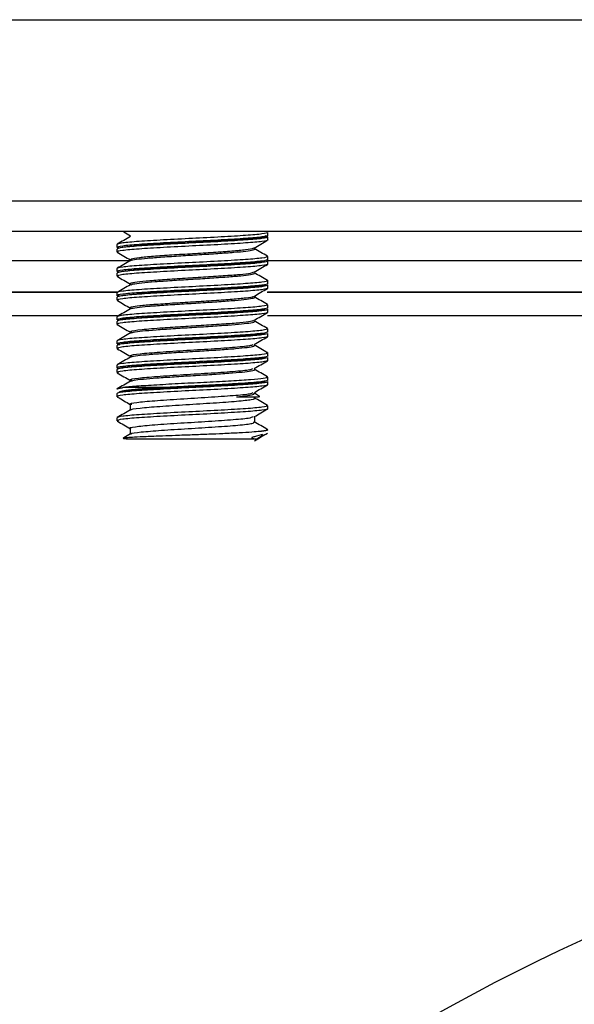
# Model space of a CAD drawing. Header units: millimetres. Extents: x -0.44 to 1.31, y -0.87 to 1.29.
# Tile 7 of 182: x 0.2175 to 0.236, y -0.4894 to -0.4567. Entities that reach past the tile are written whole.
import ezdxf

# ---------------------------------------------------------------- set-up
doc = ezdxf.new("R2010")
doc.units = ezdxf.units.MM

msp = doc.modelspace()

# ---------------------------------------------------------------- linework, layer by layer
at = {"color": 7, "linetype": 'Continuous', "lineweight": 25}
for p, q in [((0.14678, -0.456734), (0.28278, -0.456734)), ((0.28278, -0.462761), (0.14678, -0.462761)), ((0.28278, -0.463761), (0.14678, -0.463761)), ((0.225683, -0.463919), (0.22578, -0.463945)), ((0.22578, -0.463895), (0.22578, -0.463795)), ((0.22578, -0.464045), (0.22578, -0.463945)), ((0.22078, -0.464295), (0.22078, -0.464195)), ((0.22078, -0.464295), (0.220821, -0.464306)), ((0.22078, -0.464445), (0.22078, -0.464345)), ((0.22078, -0.464445), (0.220819, -0.464455)), ((0.225738, -0.464584), (0.22578, -0.464595)), ((0.22578, -0.464695), (0.22578, -0.464595)), ((0.22578, -0.464845), (0.22578, -0.464745)), ((0.22078, -0.465095), (0.22078, -0.464995)), ((0.22078, -0.465095), (0.220821, -0.465106)), ((0.22078, -0.465245), (0.22078, -0.465145)), ((0.22078, -0.465245), (0.220826, -0.465257)), ((0.22574, -0.465384), (0.22578, -0.465395)), ((0.22578, -0.465495), (0.22578, -0.465395)), ((0.22578, -0.465645), (0.22578, -0.465545)), ((0.220811, -0.465787), (0.208757, -0.465787)), ((0.208776, -0.465763), (0.220793, -0.465763)), ((0.22078, -0.465895), (0.22078, -0.465795)), ((0.22078, -0.465895), (0.220821, -0.465906)), ((0.22078, -0.466045), (0.22078, -0.465945)), ((0.269802, -0.465787), (0.225757, -0.465787)), ((0.225776, -0.465763), (0.269802, -0.465763)), ((0.22078, -0.466045), (0.220829, -0.466058)), ((0.225738, -0.466184), (0.22578, -0.466195)), ((0.22578, -0.466295), (0.22578, -0.466195)), ((0.220789, -0.466561), (0.208773, -0.466561)), ((0.22078, -0.466695), (0.22078, -0.466595)), ((0.270193, -0.466561), (0.225773, -0.466561)), ((0.22578, -0.466445), (0.22578, -0.466345)), ((0.22078, -0.466695), (0.220821, -0.466706)), ((0.22078, -0.466845), (0.22078, -0.466745)), ((0.22078, -0.466845), (0.220819, -0.466855)), ((0.225736, -0.466984), (0.22578, -0.466995)), ((0.22578, -0.467095), (0.22578, -0.466995)), ((0.22578, -0.467245), (0.22578, -0.467145)), ((0.22078, -0.467495), (0.22078, -0.467395)), ((0.22078, -0.467495), (0.220821, -0.467506)), ((0.22078, -0.467645), (0.22078, -0.467545)), ((0.22078, -0.467645), (0.220816, -0.467654)), ((0.225734, -0.467783), (0.22578, -0.467795)), ((0.22578, -0.467895), (0.22578, -0.467795)), ((0.22078, -0.468295), (0.22078, -0.468195)), ((0.22578, -0.468045), (0.22578, -0.467945)), ((0.22078, -0.468295), (0.220821, -0.468306)), ((0.22078, -0.468445), (0.22078, -0.468345)), ((0.22078, -0.468445), (0.220823, -0.468456)), ((0.225734, -0.468583), (0.22578, -0.468595)), ((0.22578, -0.468695), (0.22578, -0.468595)), ((0.22578, -0.468845), (0.22578, -0.468745)), ((0.22078, -0.469245), (0.22078, -0.469145)), ((0.222323, -0.468945), (0.22097, -0.468945)), ((0.225511, -0.469234), (0.225336, -0.469133)), ((0.22078, -0.469245), (0.220829, -0.469258)), ((0.221213, -0.469495), (0.221213, -0.469689)), ((0.225516, -0.469243), (0.225508, -0.46924)), ((0.225733, -0.469533), (0.22578, -0.469545)), ((0.22578, -0.469645), (0.22578, -0.469545)), ((0.22078, -0.470045), (0.22078, -0.469945)), ((0.22078, -0.470045), (0.220814, -0.470057)), ((0.225347, -0.470095), (0.225347, -0.469901)), ((0.221213, -0.470295), (0.221213, -0.470489)), ((0.22573, -0.470332), (0.22578, -0.470345))]:
    msp.add_line(p, q, dxfattribs=at)
at = {"color": 250, "linetype": 'Continuous', "lineweight": 25}
for p, q in [((0.22122, -0.464734), (0.208744, -0.464734)), ((0.269893, -0.464734), (0.225744, -0.464734))]:
    msp.add_line(p, q, dxfattribs=at)
at = {"color": 7, "linetype": 'Continuous', "lineweight": 25}
msp.add_arc((0.26378, -0.547561), 0.066272, 90.73489, 179.26511, dxfattribs=at)
for points, knots in [([(0.22578, -0.463795), (0.22578, -0.46381), (0.225716, -0.463828), (0.225462, -0.463862), (0.225273, -0.463879), (0.224822, -0.46391), (0.224543, -0.463928), (0.22393, -0.463962), (0.223598, -0.463979), (0.222961, -0.46401), (0.222629, -0.464028), (0.222017, -0.464062), (0.221737, -0.464079), (0.221286, -0.46411), (0.221097, -0.464128), (0.220843, -0.464162), (0.22078, -0.464179), (0.22078, -0.464195)], [0, 0, 0, 0, 0.125, 0.125, 0.25, 0.25, 0.375, 0.375, 0.5, 0.5, 0.625, 0.625, 0.75, 0.75, 0.875, 0.875, 1, 1, 1, 1]), ([(0.22578, -0.463895), (0.22578, -0.46391), (0.225716, -0.463928), (0.225462, -0.463962), (0.225273, -0.463979), (0.224822, -0.46401), (0.224543, -0.464028), (0.22393, -0.464062), (0.223598, -0.464079), (0.222961, -0.46411), (0.222629, -0.464128), (0.222017, -0.464162), (0.221737, -0.464179), (0.221286, -0.46421), (0.221097, -0.464228), (0.220843, -0.464262), (0.22078, -0.464279), (0.22078, -0.464295)], [0, 0, 0, 0, 0.125, 0.125, 0.25, 0.25, 0.375, 0.375, 0.5, 0.5, 0.625, 0.625, 0.75, 0.75, 0.875, 0.875, 1, 1, 1, 1]), ([(0.22578, -0.463945), (0.22578, -0.46396), (0.225716, -0.463978), (0.225462, -0.464012), (0.225273, -0.464029), (0.224822, -0.46406), (0.224543, -0.464078), (0.22393, -0.464112), (0.223598, -0.464129), (0.222961, -0.46416), (0.222629, -0.464178), (0.222017, -0.464212), (0.221737, -0.464229), (0.221286, -0.46426), (0.221097, -0.464278), (0.220843, -0.464312), (0.22078, -0.464329), (0.22078, -0.464345)], [0, 0, 0, 0, 0.125, 0.125, 0.25, 0.25, 0.375, 0.375, 0.5, 0.5, 0.625, 0.625, 0.75, 0.75, 0.875, 0.875, 1, 1, 1, 1]), ([(0.221224, -0.463932), (0.221151, -0.463974), (0.221006, -0.464058), (0.220861, -0.464142), (0.220789, -0.464184)], [0, 0, 0, 0, 0.499826, 1, 1, 1, 1]), ([(0.220827, -0.464321), (0.220848, -0.464308), (0.22089, -0.46428), (0.221295, -0.464235), (0.221908, -0.464195), (0.222681, -0.464149), (0.223521, -0.464109), (0.224332, -0.464064), (0.225028, -0.464021), (0.225515, -0.463979), (0.225758, -0.46394), (0.225712, -0.463917), (0.225693, -0.463908)], [0, 0, 0, 0, 0.101221, 0.205166, 0.30913, 0.413075, 0.517042, 0.620988, 0.724947, 0.828895, 0.932841, 1, 1, 1, 1]), ([(0.220992, -0.463773), (0.220996, -0.463775), (0.221072, -0.46382), (0.221149, -0.463864), (0.221221, -0.463906)], [0, 0, 0, 0, 0.050365, 1, 1, 1, 1]), ([(0.22578, -0.464045), (0.22578, -0.46406), (0.225716, -0.464078), (0.225462, -0.464112), (0.225273, -0.464129), (0.224822, -0.46416), (0.224543, -0.464178), (0.22393, -0.464212), (0.223598, -0.464229), (0.222961, -0.46426), (0.222629, -0.464278), (0.222017, -0.464312), (0.221737, -0.464329), (0.221286, -0.46436), (0.221097, -0.464378), (0.220843, -0.464412), (0.22078, -0.464429), (0.22078, -0.464445)], [0, 0, 0, 0, 0.125, 0.125, 0.25, 0.25, 0.375, 0.375, 0.5, 0.5, 0.625, 0.625, 0.75, 0.75, 0.875, 0.875, 1, 1, 1, 1]), ([(0.221229, -0.464707), (0.221225, -0.464694), (0.221216, -0.464667), (0.221494, -0.464623), (0.221964, -0.464582), (0.222587, -0.464537), (0.22329, -0.464494), (0.223991, -0.464452), (0.224613, -0.464407), (0.225068, -0.464366), (0.225307, -0.464331), (0.225309, -0.464313), (0.22531, -0.46431)], [0, 0, 0, 0, 0.1015146, 0.2112572, 0.3187265, 0.4281263, 0.5364467, 0.644886, 0.7542217, 0.8617364, 0.9714736, 1, 1, 1, 1]), ([(0.225332, -0.46431), (0.225404, -0.464267), (0.225549, -0.464183), (0.225694, -0.464099), (0.225767, -0.464057)], [0, 0, 0, 0, 0.499854, 1, 1, 1, 1]), ([(0.22578, -0.464595), (0.22578, -0.46461), (0.225716, -0.464628), (0.225462, -0.464662), (0.225273, -0.464679), (0.224822, -0.46471), (0.224543, -0.464728), (0.22393, -0.464762), (0.223598, -0.464779), (0.222961, -0.46481), (0.222629, -0.464828), (0.222017, -0.464862), (0.221737, -0.464879), (0.221286, -0.46491), (0.221097, -0.464928), (0.220843, -0.464962), (0.22078, -0.464979), (0.22078, -0.464995)], [0, 0, 0, 0, 0.125, 0.125, 0.25, 0.25, 0.375, 0.375, 0.5, 0.5, 0.625, 0.625, 0.75, 0.75, 0.875, 0.875, 1, 1, 1, 1]), ([(0.220788, -0.464455), (0.22086, -0.464497), (0.221005, -0.464581), (0.22115, -0.464665), (0.221223, -0.464707)], [0, 0, 0, 0, 0.500189, 1, 1, 1, 1]), ([(0.221237, -0.464732), (0.221236, -0.46473), (0.221233, -0.464715), (0.221411, -0.464685), (0.221767, -0.464647), (0.222281, -0.464609), (0.222882, -0.464568), (0.223522, -0.464531), (0.224139, -0.464491), (0.224675, -0.464452), (0.225088, -0.464414), (0.22531, -0.464373), (0.225387, -0.464348), (0.225335, -0.464334), (0.225332, -0.464333)], [0, 0, 0, 0, 0.015811, 0.114522, 0.212175, 0.309451, 0.408274, 0.50489, 0.60339, 0.701449, 0.798363, 0.897245, 0.994042, 1, 1, 1, 1]), ([(0.225771, -0.464585), (0.225698, -0.464542), (0.225553, -0.464458), (0.225408, -0.464374), (0.225336, -0.464332)], [0, 0, 0, 0, 0.500136, 1, 1, 1, 1]), ([(0.22578, -0.464695), (0.22578, -0.46471), (0.225716, -0.464728), (0.225462, -0.464762), (0.225273, -0.464779), (0.224822, -0.46481), (0.224543, -0.464828), (0.22393, -0.464862), (0.223598, -0.464879), (0.222961, -0.46491), (0.222629, -0.464928), (0.222017, -0.464962), (0.221737, -0.464979), (0.221286, -0.46501), (0.221097, -0.465028), (0.220843, -0.465062), (0.22078, -0.465079), (0.22078, -0.465095)], [0, 0, 0, 0, 0.125, 0.125, 0.25, 0.25, 0.375, 0.375, 0.5, 0.5, 0.625, 0.625, 0.75, 0.75, 0.875, 0.875, 1, 1, 1, 1]), ([(0.22578, -0.464745), (0.22578, -0.46476), (0.225716, -0.464778), (0.225462, -0.464812), (0.225273, -0.464829), (0.224822, -0.46486), (0.224543, -0.464878), (0.22393, -0.464912), (0.223598, -0.464929), (0.222961, -0.46496), (0.222629, -0.464978), (0.222017, -0.465012), (0.221737, -0.465029), (0.221286, -0.46506), (0.221097, -0.465078), (0.220843, -0.465112), (0.22078, -0.465129), (0.22078, -0.465145)], [0, 0, 0, 0, 0.125, 0.125, 0.25, 0.25, 0.375, 0.375, 0.5, 0.5, 0.625, 0.625, 0.75, 0.75, 0.875, 0.875, 1, 1, 1, 1]), ([(0.22578, -0.464845), (0.22578, -0.46486), (0.225716, -0.464878), (0.225462, -0.464912), (0.225273, -0.464929), (0.224822, -0.46496), (0.224543, -0.464978), (0.22393, -0.465012), (0.223598, -0.465029), (0.222961, -0.46506), (0.222629, -0.465078), (0.222017, -0.465112), (0.221737, -0.465129), (0.221286, -0.46516), (0.221097, -0.465178), (0.220843, -0.465212), (0.22078, -0.465229), (0.22078, -0.465245)], [0, 0, 0, 0, 0.125, 0.125, 0.25, 0.25, 0.375, 0.375, 0.5, 0.5, 0.625, 0.625, 0.75, 0.75, 0.875, 0.875, 1, 1, 1, 1]), ([(0.221224, -0.464732), (0.221152, -0.464774), (0.221007, -0.464858), (0.220862, -0.464942), (0.220789, -0.464984)], [0, 0, 0, 0, 0.499843, 1, 1, 1, 1]), ([(0.220855, -0.465131), (0.220844, -0.46512), (0.220818, -0.465095), (0.22111, -0.465053), (0.221637, -0.465012), (0.222359, -0.464968), (0.223182, -0.464924), (0.224016, -0.464883), (0.224771, -0.464838), (0.225342, -0.464797), (0.225669, -0.464759), (0.225686, -0.464738), (0.225692, -0.464731)], [0, 0, 0, 0, 0.085311, 0.192839, 0.300389, 0.407919, 0.515459, 0.622995, 0.730524, 0.838073, 0.945601, 1, 1, 1, 1]), ([(0.225336, -0.465107), (0.225409, -0.465065), (0.225554, -0.464981), (0.225698, -0.464897), (0.225771, -0.464855)], [0, 0, 0, 0, 0.499881, 1, 1, 1, 1]), ([(0.220791, -0.465256), (0.220863, -0.465298), (0.221008, -0.465383), (0.221153, -0.465467), (0.221226, -0.465509)], [0, 0, 0, 0, 0.500168, 1, 1, 1, 1]), ([(0.221254, -0.465509), (0.221236, -0.465502), (0.22118, -0.465481), (0.22134, -0.465445), (0.22171, -0.465401), (0.222272, -0.465359), (0.222942, -0.465314), (0.223656, -0.465273), (0.224324, -0.465228), (0.224869, -0.465187), (0.225235, -0.465145), (0.225294, -0.465118), (0.225321, -0.465106)], [0, 0, 0, 0, 0.050701, 0.158512, 0.266329, 0.373037, 0.481528, 0.58776, 0.696306, 0.802871, 0.910852, 1, 1, 1, 1]), ([(0.221244, -0.465532), (0.22126, -0.465523), (0.221301, -0.465501), (0.221581, -0.465464), (0.222026, -0.465427), (0.222592, -0.465387), (0.223222, -0.465348), (0.223858, -0.46531), (0.224437, -0.465269), (0.224914, -0.465232), (0.225224, -0.465192), (0.225363, -0.465163), (0.225335, -0.465147), (0.22533, -0.465145)], [0, 0, 0, 0, 0.0702243, 0.1719057, 0.2713599, 0.3729761, 0.4736698, 0.5737459, 0.6755512, 0.7750947, 0.8764723, 0.9775618, 1, 1, 1, 1]), ([(0.225772, -0.465385), (0.225699, -0.465343), (0.225554, -0.465259), (0.225409, -0.465175), (0.225337, -0.465133)], [0, 0, 0, 0, 0.500164, 1, 1, 1, 1]), ([(0.22578, -0.465395), (0.22578, -0.46541), (0.225716, -0.465428), (0.225462, -0.465462), (0.225273, -0.465479), (0.224822, -0.46551), (0.224543, -0.465528), (0.22393, -0.465562), (0.223598, -0.465579), (0.222961, -0.46561), (0.222629, -0.465628), (0.222017, -0.465662), (0.221737, -0.465679), (0.221286, -0.46571), (0.221097, -0.465728), (0.220843, -0.465762), (0.22078, -0.465779), (0.22078, -0.465795)], [0, 0, 0, 0, 0.125, 0.125, 0.25, 0.25, 0.375, 0.375, 0.5, 0.5, 0.625, 0.625, 0.75, 0.75, 0.875, 0.875, 1, 1, 1, 1]), ([(0.22578, -0.465495), (0.22578, -0.46551), (0.225716, -0.465528), (0.225462, -0.465562), (0.225273, -0.465579), (0.224822, -0.46561), (0.224543, -0.465628), (0.22393, -0.465662), (0.223598, -0.465679), (0.222961, -0.46571), (0.222629, -0.465728), (0.222017, -0.465762), (0.221737, -0.465779), (0.221286, -0.46581), (0.221097, -0.465828), (0.220843, -0.465862), (0.22078, -0.465879), (0.22078, -0.465895)], [0, 0, 0, 0, 0.125, 0.125, 0.25, 0.25, 0.375, 0.375, 0.5, 0.5, 0.625, 0.625, 0.75, 0.75, 0.875, 0.875, 1, 1, 1, 1]), ([(0.22578, -0.465545), (0.22578, -0.46556), (0.225716, -0.465578), (0.225462, -0.465612), (0.225273, -0.465629), (0.224822, -0.46566), (0.224543, -0.465678), (0.22393, -0.465712), (0.223598, -0.465729), (0.222961, -0.46576), (0.222629, -0.465778), (0.222017, -0.465812), (0.221737, -0.465829), (0.221286, -0.46586), (0.221097, -0.465878), (0.220843, -0.465912), (0.22078, -0.465929), (0.22078, -0.465945)], [0, 0, 0, 0, 0.125, 0.125, 0.25, 0.25, 0.375, 0.375, 0.5, 0.5, 0.625, 0.625, 0.75, 0.75, 0.875, 0.875, 1, 1, 1, 1]), ([(0.221225, -0.465531), (0.221153, -0.465573), (0.221008, -0.465657), (0.220863, -0.465741), (0.22079, -0.465783)], [0, 0, 0, 0, 0.49985, 1, 1, 1, 1]), ([(0.220865, -0.465931), (0.220847, -0.465925), (0.220784, -0.465906), (0.220968, -0.465871), (0.221396, -0.465827), (0.222054, -0.465786), (0.222845, -0.465741), (0.223687, -0.4657), (0.224484, -0.465655), (0.225139, -0.465614), (0.225604, -0.46557), (0.22569, -0.465541), (0.225732, -0.465527)], [0, 0, 0, 0, 0.041013, 0.147561, 0.254114, 0.360671, 0.467218, 0.573785, 0.680331, 0.786898, 0.893445, 1, 1, 1, 1]), ([(0.22578, -0.465645), (0.22578, -0.46566), (0.225716, -0.465678), (0.225462, -0.465712), (0.225273, -0.465729), (0.224822, -0.46576), (0.224543, -0.465778), (0.22393, -0.465812), (0.223598, -0.465829), (0.222961, -0.46586), (0.222629, -0.465878), (0.222017, -0.465912), (0.221737, -0.465929), (0.221286, -0.46596), (0.221097, -0.465978), (0.220843, -0.466012), (0.22078, -0.466029), (0.22078, -0.466045)], [0, 0, 0, 0, 0.125, 0.125, 0.25, 0.25, 0.375, 0.375, 0.5, 0.5, 0.625, 0.625, 0.75, 0.75, 0.875, 0.875, 1, 1, 1, 1]), ([(0.221227, -0.466309), (0.221226, -0.466309), (0.221162, -0.466294), (0.221245, -0.466267), (0.221496, -0.466221), (0.221981, -0.466181), (0.222604, -0.466136), (0.223309, -0.466093), (0.224008, -0.46605), (0.224627, -0.466006), (0.225078, -0.465965), (0.225315, -0.465929), (0.225313, -0.465911), (0.225313, -0.465906)], [0, 0, 0, 0, 0.000996, 0.107075, 0.215402, 0.32145, 0.42949, 0.536313, 0.643453, 0.751318, 0.85749, 0.965802, 1, 1, 1, 1]), ([(0.22124, -0.466332), (0.22124, -0.466329), (0.22124, -0.466313), (0.221428, -0.466283), (0.221796, -0.466245), (0.222317, -0.466206), (0.222921, -0.466166), (0.223563, -0.466129), (0.224176, -0.466088), (0.224705, -0.466049), (0.225108, -0.466012), (0.225318, -0.465971), (0.225388, -0.465946), (0.225336, -0.465933), (0.225335, -0.465933)], [0, 0, 0, 0, 0.022355, 0.120926, 0.218154, 0.315436, 0.413992, 0.510361, 0.608761, 0.706429, 0.803291, 0.901945, 0.998435, 1, 1, 1, 1]), ([(0.225771, -0.466185), (0.225698, -0.466143), (0.225553, -0.466059), (0.225408, -0.465974), (0.225336, -0.465932)], [0, 0, 0, 0, 0.500176, 1, 1, 1, 1]), ([(0.225338, -0.465906), (0.22541, -0.465864), (0.225555, -0.46578), (0.2257, -0.465696), (0.225773, -0.465654)], [0, 0, 0, 0, 0.499832, 1, 1, 1, 1]), ([(0.22578, -0.466195), (0.22578, -0.46621), (0.225716, -0.466228), (0.225462, -0.466262), (0.225273, -0.466279), (0.224822, -0.46631), (0.224543, -0.466328), (0.22393, -0.466362), (0.223598, -0.466379), (0.222961, -0.46641), (0.222629, -0.466428), (0.222017, -0.466462), (0.221737, -0.466479), (0.221286, -0.46651), (0.221097, -0.466528), (0.220843, -0.466562), (0.22078, -0.466579), (0.22078, -0.466595)], [0, 0, 0, 0, 0.125, 0.125, 0.25, 0.25, 0.375, 0.375, 0.5, 0.5, 0.625, 0.625, 0.75, 0.75, 0.875, 0.875, 1, 1, 1, 1]), ([(0.220792, -0.466057), (0.220865, -0.466099), (0.22101, -0.466183), (0.221154, -0.466267), (0.221227, -0.466309)], [0, 0, 0, 0, 0.500137, 1, 1, 1, 1]), ([(0.22578, -0.466295), (0.22578, -0.46631), (0.225716, -0.466328), (0.225462, -0.466362), (0.225273, -0.466379), (0.224822, -0.46641), (0.224543, -0.466428), (0.22393, -0.466462), (0.223598, -0.466479), (0.222961, -0.46651), (0.222629, -0.466528), (0.222017, -0.466562), (0.221737, -0.466579), (0.221286, -0.46661), (0.221097, -0.466628), (0.220843, -0.466662), (0.22078, -0.466679), (0.22078, -0.466695)], [0, 0, 0, 0, 0.125, 0.125, 0.25, 0.25, 0.375, 0.375, 0.5, 0.5, 0.625, 0.625, 0.75, 0.75, 0.875, 0.875, 1, 1, 1, 1]), ([(0.22578, -0.466345), (0.22578, -0.46636), (0.225716, -0.466378), (0.225462, -0.466412), (0.225273, -0.466429), (0.224822, -0.46646), (0.224543, -0.466478), (0.22393, -0.466512), (0.223598, -0.466529), (0.222961, -0.46656), (0.222629, -0.466578), (0.222017, -0.466612), (0.221737, -0.466629), (0.221286, -0.46666), (0.221097, -0.466678), (0.220843, -0.466712), (0.22078, -0.466729), (0.22078, -0.466745)], [0, 0, 0, 0, 0.125, 0.125, 0.25, 0.25, 0.375, 0.375, 0.5, 0.5, 0.625, 0.625, 0.75, 0.75, 0.875, 0.875, 1, 1, 1, 1]), ([(0.22578, -0.466445), (0.22578, -0.46646), (0.225716, -0.466478), (0.225462, -0.466512), (0.225273, -0.466529), (0.224822, -0.46656), (0.224543, -0.466578), (0.22393, -0.466612), (0.223598, -0.466629), (0.222961, -0.46666), (0.222629, -0.466678), (0.222017, -0.466712), (0.221737, -0.466729), (0.221286, -0.46676), (0.221097, -0.466778), (0.220843, -0.466812), (0.22078, -0.466829), (0.22078, -0.466845)], [0, 0, 0, 0, 0.125, 0.125, 0.25, 0.25, 0.375, 0.375, 0.5, 0.5, 0.625, 0.625, 0.75, 0.75, 0.875, 0.875, 1, 1, 1, 1]), ([(0.221224, -0.466332), (0.221152, -0.466374), (0.221007, -0.466458), (0.220862, -0.466542), (0.220789, -0.466584)], [0, 0, 0, 0, 0.499873, 1, 1, 1, 1]), ([(0.220833, -0.466731), (0.220836, -0.466717), (0.22084, -0.466689), (0.221196, -0.466644), (0.221769, -0.466604), (0.222517, -0.466558), (0.223351, -0.466517), (0.224175, -0.466474), (0.224903, -0.466429), (0.225428, -0.466388), (0.225703, -0.466353), (0.225698, -0.466335), (0.225697, -0.466331)], [0, 0, 0, 0, 0.106718, 0.214255, 0.321814, 0.42935, 0.536905, 0.644443, 0.751984, 0.859534, 0.967071, 1, 1, 1, 1]), ([(0.225336, -0.466708), (0.225408, -0.466666), (0.225553, -0.466581), (0.225698, -0.466497), (0.225771, -0.466455)], [0, 0, 0, 0, 0.499812, 1, 1, 1, 1]), ([(0.220787, -0.466855), (0.22086, -0.466897), (0.221005, -0.466981), (0.22115, -0.467065), (0.221222, -0.467107)], [0, 0, 0, 0, 0.50013, 1, 1, 1, 1]), ([(0.221272, -0.467107), (0.221249, -0.467096), (0.221188, -0.467066), (0.221559, -0.467014), (0.222212, -0.466963), (0.222961, -0.466913), (0.223674, -0.466872), (0.22434, -0.466827), (0.224881, -0.466785), (0.225238, -0.466744), (0.225294, -0.466718), (0.225318, -0.466707)], [0, 0, 0, 0, 0.084675, 0.2297, 0.372502, 0.481752, 0.588767, 0.698124, 0.805407, 0.914245, 1, 1, 1, 1]), ([(0.221236, -0.467134), (0.221258, -0.467123), (0.221306, -0.4671), (0.221604, -0.467062), (0.222058, -0.467025), (0.22263, -0.466984), (0.223262, -0.466946), (0.223896, -0.466908), (0.22447, -0.466867), (0.22494, -0.46683), (0.225237, -0.46679), (0.225368, -0.466761), (0.225338, -0.466747), (0.225334, -0.466744)], [0, 0, 0, 0, 0.080802, 0.181903, 0.280879, 0.382087, 0.482079, 0.581874, 0.683139, 0.782142, 0.883152, 0.983576, 1, 1, 1, 1]), ([(0.22577, -0.466984), (0.225698, -0.466942), (0.225553, -0.466858), (0.225408, -0.466774), (0.225335, -0.466732)], [0, 0, 0, 0, 0.500163, 1, 1, 1, 1]), ([(0.22578, -0.466995), (0.22578, -0.46701), (0.225716, -0.467028), (0.225462, -0.467062), (0.225273, -0.467079), (0.224822, -0.46711), (0.224543, -0.467128), (0.22393, -0.467162), (0.223598, -0.467179), (0.222961, -0.46721), (0.222629, -0.467228), (0.222017, -0.467262), (0.221737, -0.467279), (0.221286, -0.46731), (0.221097, -0.467328), (0.220843, -0.467362), (0.22078, -0.467379), (0.22078, -0.467395)], [0, 0, 0, 0, 0.125, 0.125, 0.25, 0.25, 0.375, 0.375, 0.5, 0.5, 0.625, 0.625, 0.75, 0.75, 0.875, 0.875, 1, 1, 1, 1]), ([(0.22578, -0.467095), (0.22578, -0.46711), (0.225716, -0.467128), (0.225462, -0.467162), (0.225273, -0.467179), (0.224822, -0.46721), (0.224543, -0.467228), (0.22393, -0.467262), (0.223598, -0.467279), (0.222961, -0.46731), (0.222629, -0.467328), (0.222017, -0.467362), (0.221737, -0.467379), (0.221286, -0.46741), (0.221097, -0.467428), (0.220843, -0.467462), (0.22078, -0.467479), (0.22078, -0.467495)], [0, 0, 0, 0, 0.125, 0.125, 0.25, 0.25, 0.375, 0.375, 0.5, 0.5, 0.625, 0.625, 0.75, 0.75, 0.875, 0.875, 1, 1, 1, 1]), ([(0.22578, -0.467145), (0.22578, -0.46716), (0.225716, -0.467178), (0.225462, -0.467212), (0.225273, -0.467229), (0.224822, -0.46726), (0.224543, -0.467278), (0.22393, -0.467312), (0.223598, -0.467329), (0.222961, -0.46736), (0.222629, -0.467378), (0.222017, -0.467412), (0.221737, -0.467429), (0.221286, -0.46746), (0.221097, -0.467478), (0.220843, -0.467512), (0.22078, -0.467529), (0.22078, -0.467545)], [0, 0, 0, 0, 0.125, 0.125, 0.25, 0.25, 0.375, 0.375, 0.5, 0.5, 0.625, 0.625, 0.75, 0.75, 0.875, 0.875, 1, 1, 1, 1]), ([(0.22578, -0.467245), (0.22578, -0.46726), (0.225716, -0.467278), (0.225462, -0.467312), (0.225273, -0.467329), (0.224822, -0.46736), (0.224543, -0.467378), (0.22393, -0.467412), (0.223598, -0.467429), (0.222961, -0.46746), (0.222629, -0.467478), (0.222017, -0.467512), (0.221737, -0.467529), (0.221286, -0.46756), (0.221097, -0.467578), (0.220843, -0.467612), (0.22078, -0.467629), (0.22078, -0.467645)], [0, 0, 0, 0, 0.125, 0.125, 0.25, 0.25, 0.375, 0.375, 0.5, 0.5, 0.625, 0.625, 0.75, 0.75, 0.875, 0.875, 1, 1, 1, 1]), ([(0.221223, -0.467133), (0.22115, -0.467175), (0.221005, -0.467259), (0.22086, -0.467343), (0.220788, -0.467385)], [0, 0, 0, 0, 0.499843, 1, 1, 1, 1]), ([(0.220866, -0.467531), (0.220848, -0.467523), (0.2208, -0.4675), (0.221033, -0.467462), (0.221512, -0.46742), (0.222203, -0.467377), (0.223012, -0.467332), (0.223852, -0.467292), (0.224629, -0.467246), (0.225245, -0.467206), (0.225633, -0.467165), (0.225679, -0.467141), (0.225698, -0.467131)], [0, 0, 0, 0, 0.0633, 0.170865, 0.278446, 0.386011, 0.493575, 0.601156, 0.70872, 0.816307, 0.923872, 1, 1, 1, 1]), ([(0.225333, -0.467509), (0.225405, -0.467467), (0.22555, -0.467383), (0.225695, -0.467299), (0.225768, -0.467257)], [0, 0, 0, 0, 0.499836, 1, 1, 1, 1]), ([(0.221272, -0.467906), (0.221249, -0.467898), (0.221173, -0.46787), (0.221499, -0.46782), (0.222172, -0.467765), (0.223086, -0.467705), (0.224041, -0.467649), (0.22482, -0.467592), (0.225271, -0.467544), (0.22528, -0.467517), (0.225283, -0.467509)], [0, 0, 0, 0, 0.067266, 0.213623, 0.357683, 0.503899, 0.64845, 0.793547, 0.93929, 1, 1, 1, 1]), ([(0.221243, -0.467933), (0.221244, -0.467929), (0.221246, -0.467912), (0.221446, -0.46788), (0.221825, -0.467842), (0.222352, -0.467804), (0.222961, -0.467763), (0.223603, -0.467726), (0.224212, -0.467686), (0.224736, -0.467647), (0.225122, -0.467609), (0.225349, -0.467568), (0.225339, -0.467544), (0.225334, -0.467531)], [0, 0, 0, 0, 0.029857, 0.127906, 0.224363, 0.32129, 0.419197, 0.514993, 0.61291, 0.709813, 0.806292, 0.904336, 1, 1, 1, 1]), ([(0.225769, -0.467784), (0.225696, -0.467741), (0.225551, -0.467657), (0.225406, -0.467573), (0.225334, -0.467531)], [0, 0, 0, 0, 0.500155, 1, 1, 1, 1]), ([(0.22578, -0.467795), (0.22578, -0.46781), (0.225716, -0.467828), (0.225462, -0.467862), (0.225273, -0.467879), (0.224822, -0.46791), (0.224543, -0.467928), (0.22393, -0.467962), (0.223598, -0.467979), (0.222961, -0.46801), (0.222629, -0.468028), (0.222017, -0.468062), (0.221737, -0.468079), (0.221286, -0.46811), (0.221097, -0.468128), (0.220843, -0.468162), (0.22078, -0.468179), (0.22078, -0.468195)], [0, 0, 0, 0, 0.125, 0.125, 0.25, 0.25, 0.375, 0.375, 0.5, 0.5, 0.625, 0.625, 0.75, 0.75, 0.875, 0.875, 1, 1, 1, 1]), ([(0.22578, -0.467895), (0.22578, -0.46791), (0.225716, -0.467928), (0.225462, -0.467962), (0.225273, -0.467979), (0.224822, -0.46801), (0.224543, -0.468028), (0.22393, -0.468062), (0.223598, -0.468079), (0.222961, -0.46811), (0.222629, -0.468128), (0.222017, -0.468162), (0.221737, -0.468179), (0.221286, -0.46821), (0.221097, -0.468228), (0.220843, -0.468262), (0.22078, -0.468279), (0.22078, -0.468295)], [0, 0, 0, 0, 0.125, 0.125, 0.25, 0.25, 0.375, 0.375, 0.5, 0.5, 0.625, 0.625, 0.75, 0.75, 0.875, 0.875, 1, 1, 1, 1]), ([(0.220786, -0.467654), (0.220859, -0.467696), (0.221004, -0.46778), (0.221149, -0.467864), (0.221222, -0.467906)], [0, 0, 0, 0, 0.500177, 1, 1, 1, 1]), ([(0.22578, -0.467945), (0.22578, -0.46796), (0.225716, -0.467978), (0.225462, -0.468012), (0.225273, -0.468029), (0.224822, -0.46806), (0.224543, -0.468078), (0.22393, -0.468112), (0.223598, -0.468129), (0.222961, -0.46816), (0.222629, -0.468178), (0.222017, -0.468212), (0.221737, -0.468229), (0.221286, -0.46826), (0.221097, -0.468278), (0.220843, -0.468312), (0.22078, -0.468329), (0.22078, -0.468345)], [0, 0, 0, 0, 0.125, 0.125, 0.25, 0.25, 0.375, 0.375, 0.5, 0.5, 0.625, 0.625, 0.75, 0.75, 0.875, 0.875, 1, 1, 1, 1]), ([(0.22578, -0.468045), (0.22578, -0.46806), (0.225716, -0.468078), (0.225462, -0.468112), (0.225273, -0.468129), (0.224822, -0.46816), (0.224543, -0.468178), (0.22393, -0.468212), (0.223598, -0.468229), (0.222961, -0.46826), (0.222629, -0.468278), (0.222017, -0.468312), (0.221737, -0.468329), (0.221286, -0.46836), (0.221097, -0.468378), (0.220843, -0.468412), (0.22078, -0.468429), (0.22078, -0.468445)], [0, 0, 0, 0, 0.125, 0.125, 0.25, 0.25, 0.375, 0.375, 0.5, 0.5, 0.625, 0.625, 0.75, 0.75, 0.875, 0.875, 1, 1, 1, 1]), ([(0.221223, -0.467932), (0.221151, -0.467975), (0.221006, -0.468059), (0.220861, -0.468143), (0.220788, -0.468185)], [0, 0, 0, 0, 0.499825, 1, 1, 1, 1]), ([(0.220824, -0.468323), (0.22082, -0.468315), (0.220831, -0.468307), (0.220882, -0.468291), (0.220922, -0.468283), (0.221087, -0.468258), (0.221256, -0.468241), (0.221564, -0.468218), (0.221676, -0.468211), (0.221924, -0.468195), (0.222058, -0.468186), (0.222482, -0.468161), (0.222794, -0.468144), (0.223253, -0.468121), (0.223404, -0.468114), (0.223712, -0.468098), (0.223865, -0.46809), (0.224316, -0.468065), (0.224599, -0.468048), (0.224957, -0.468024), (0.225064, -0.468017), (0.225262, -0.468001), (0.225351, -0.467993), (0.22558, -0.467968), (0.225679, -0.467951), (0.225717, -0.467935)], [0, 0, 0, 0, 0.0625, 0.0625, 0.125, 0.125, 0.25, 0.25, 0.3125, 0.3125, 0.375, 0.375, 0.5, 0.5, 0.5625, 0.5625, 0.625, 0.625, 0.75, 0.75, 0.8125, 0.8125, 0.875, 0.875, 1, 1, 1, 1]), ([(0.225333, -0.468309), (0.225406, -0.468267), (0.22555, -0.468183), (0.225695, -0.468099), (0.225768, -0.468057)], [0, 0, 0, 0, 0.499872, 1, 1, 1, 1]), ([(0.220789, -0.468456), (0.220862, -0.468498), (0.221007, -0.468582), (0.221152, -0.468666), (0.221224, -0.468708)], [0, 0, 0, 0, 0.500185, 1, 1, 1, 1]), ([(0.221272, -0.468708), (0.221247, -0.468701), (0.221158, -0.468675), (0.221443, -0.468627), (0.222077, -0.468572), (0.222975, -0.468512), (0.223936, -0.468456), (0.224744, -0.468397), (0.225242, -0.468349), (0.225272, -0.468319), (0.225283, -0.468309)], [0, 0, 0, 0, 0.05425, 0.199625, 0.343007, 0.488694, 0.632229, 0.777194, 0.921644, 1, 1, 1, 1]), ([(0.221235, -0.468733), (0.22126, -0.468722), (0.221317, -0.468698), (0.221629, -0.468659), (0.222092, -0.468623), (0.222668, -0.468582), (0.223302, -0.468544), (0.223934, -0.468505), (0.224503, -0.468464), (0.224965, -0.468428), (0.225249, -0.468387), (0.225372, -0.46836), (0.225341, -0.468346), (0.225338, -0.468345)], [0, 0, 0, 0, 0.085354, 0.186561, 0.285777, 0.38726, 0.487237, 0.587466, 0.688876, 0.788057, 0.889382, 0.989822, 1, 1, 1, 1]), ([(0.225769, -0.468584), (0.225697, -0.468542), (0.225552, -0.468458), (0.225407, -0.468374), (0.225335, -0.468332)], [0, 0, 0, 0, 0.500135, 1, 1, 1, 1]), ([(0.22578, -0.468745), (0.22578, -0.46876), (0.225716, -0.468778), (0.225462, -0.468812), (0.225273, -0.468829), (0.224822, -0.46886), (0.224543, -0.468878), (0.22393, -0.468912), (0.223598, -0.468929), (0.222961, -0.46896), (0.222629, -0.468978), (0.222017, -0.469012), (0.221737, -0.469029), (0.221286, -0.46906), (0.221097, -0.469078), (0.220843, -0.469112), (0.22078, -0.469129), (0.22078, -0.469145)], [0, 0, 0, 0, 0.125, 0.125, 0.25, 0.25, 0.375, 0.375, 0.5, 0.5, 0.625, 0.625, 0.75, 0.75, 0.875, 0.875, 1, 1, 1, 1]), ([(0.22578, -0.468845), (0.22578, -0.46886), (0.225716, -0.468878), (0.225462, -0.468912), (0.225273, -0.468929), (0.224822, -0.46896), (0.224543, -0.468978), (0.22393, -0.469012), (0.223598, -0.469029), (0.222961, -0.46906), (0.222629, -0.469078), (0.222017, -0.469112), (0.221737, -0.469129), (0.221286, -0.46916), (0.221097, -0.469178), (0.220843, -0.469212), (0.22078, -0.469229), (0.22078, -0.469245)], [0, 0, 0, 0, 0.125, 0.125, 0.25, 0.25, 0.375, 0.375, 0.5, 0.5, 0.625, 0.625, 0.75, 0.75, 0.875, 0.875, 1, 1, 1, 1]), ([(0.221224, -0.468732), (0.221152, -0.468774), (0.221007, -0.468858), (0.220861, -0.468942), (0.220789, -0.468984)], [0, 0, 0, 0, 0.499831, 1, 1, 1, 1]), ([(0.220854, -0.4691), (0.220857, -0.469099), (0.220905, -0.469084), (0.221104, -0.469053), (0.221637, -0.469012), (0.222357, -0.468968), (0.22318, -0.468924), (0.224014, -0.468883), (0.224769, -0.468838), (0.225341, -0.468797), (0.225669, -0.468759), (0.225686, -0.468738), (0.225692, -0.468731)], [0, 0, 0, 0, 0.007231, 0.123909, 0.240611, 0.357291, 0.473981, 0.590667, 0.707346, 0.824046, 0.940724, 1, 1, 1, 1]), ([(0.22578, -0.468595), (0.22578, -0.468608), (0.225731, -0.468623), (0.225536, -0.468654), (0.22539, -0.468669), (0.225119, -0.46869), (0.225022, -0.468697), (0.224808, -0.468711), (0.224692, -0.468718), (0.224321, -0.46874), (0.224044, -0.468756), (0.223481, -0.468785), (0.2232, -0.468798), (0.222635, -0.468827), (0.222353, -0.468843), (0.221971, -0.468865), (0.22185, -0.468873), (0.221626, -0.468887), (0.221524, -0.468894), (0.22124, -0.468915), (0.221081, -0.46893), (0.22097, -0.468945)], [0, 0, 0, 0, 0.125, 0.125, 0.25, 0.25, 0.3125, 0.3125, 0.375, 0.375, 0.5, 0.5, 0.625, 0.625, 0.75, 0.75, 0.8125, 0.8125, 0.875, 0.875, 1, 1, 1, 1]), ([(0.22578, -0.468695), (0.22578, -0.468705), (0.225755, -0.468715), (0.225656, -0.468736), (0.225581, -0.468747), (0.225385, -0.468769), (0.225265, -0.468779), (0.224995, -0.468799), (0.224843, -0.468809), (0.224502, -0.46883), (0.224315, -0.468841), (0.223925, -0.468862), (0.223722, -0.468873), (0.223319, -0.468893), (0.223119, -0.468903), (0.222716, -0.468923), (0.222514, -0.468934), (0.222323, -0.468945)], [0, 0, 0, 0, 0.125, 0.125, 0.25, 0.25, 0.375, 0.375, 0.5, 0.5, 0.625, 0.625, 0.75, 0.75, 0.875, 0.875, 1, 1, 1, 1]), ([(0.225338, -0.469106), (0.22541, -0.469064), (0.225555, -0.46898), (0.2257, -0.468896), (0.225773, -0.468854)], [0, 0, 0, 0, 0.49986, 1, 1, 1, 1]), ([(0.220783, -0.468993), (0.220784, -0.46899), (0.220785, -0.468986), (0.220798, -0.468979), (0.220819, -0.468972), (0.220847, -0.468965), (0.220882, -0.468958), (0.220922, -0.468952), (0.220954, -0.468947), (0.22097, -0.468945)], [0, 0, 0, 0, 0.154699, 0.306043, 0.453635, 0.597119, 0.736181, 0.870551, 1, 1, 1, 1]), ([(0.222323, -0.468945), (0.222273, -0.468948), (0.222175, -0.468953), (0.222036, -0.468962), (0.221905, -0.46897), (0.221782, -0.468978), (0.221669, -0.468986), (0.221565, -0.468994), (0.22147, -0.469001), (0.221382, -0.469009), (0.221301, -0.469016), (0.221227, -0.469024), (0.221161, -0.469032), (0.221101, -0.46904), (0.221049, -0.469047), (0.221003, -0.469055), (0.220964, -0.469063), (0.220931, -0.46907), (0.220904, -0.469078), (0.220882, -0.469085), (0.220865, -0.469093), (0.220858, -0.469098), (0.220854, -0.4691)], [0, 0, 0, 0, 0.063991, 0.126456, 0.187277, 0.246357, 0.303617, 0.358994, 0.412579, 0.465169, 0.516809, 0.5674, 0.616848, 0.665072, 0.711998, 0.757564, 0.801715, 0.844408, 0.885606, 0.925282, 0.963418, 1, 1, 1, 1]), ([(0.221267, -0.469509), (0.221245, -0.469504), (0.221145, -0.469479), (0.221393, -0.469434), (0.221985, -0.469379), (0.222865, -0.469318), (0.223828, -0.469263), (0.224665, -0.469204), (0.225219, -0.469152), (0.225274, -0.46912), (0.225297, -0.469106)], [0, 0, 0, 0, 0.040613, 0.18396, 0.325961, 0.470061, 0.61188, 0.755711, 0.89811, 1, 1, 1, 1]), ([(0.224741, -0.469245), (0.224876, -0.469232), (0.225146, -0.469207), (0.22535, -0.469167), (0.225335, -0.469144), (0.225328, -0.469133)], [0, 0, 0, 0, 0.344755, 0.69415, 1, 1, 1, 1]), ([(0.22578, -0.469545), (0.22578, -0.46956), (0.225716, -0.469578), (0.225462, -0.469612), (0.225273, -0.469629), (0.224822, -0.46966), (0.224543, -0.469678), (0.22393, -0.469712), (0.223598, -0.469729), (0.222961, -0.46976), (0.222629, -0.469778), (0.222017, -0.469812), (0.221737, -0.469829), (0.221286, -0.46986), (0.221097, -0.469878), (0.220843, -0.469912), (0.22078, -0.469929), (0.22078, -0.469945)], [0, 0, 0, 0, 0.125, 0.125, 0.25, 0.25, 0.375, 0.375, 0.5, 0.5, 0.625, 0.625, 0.75, 0.75, 0.875, 0.875, 1, 1, 1, 1]), ([(0.220792, -0.469257), (0.220865, -0.469299), (0.221005, -0.46938), (0.221145, -0.469462), (0.221213, -0.469501)], [0, 0, 0, 0, 0.517183, 1, 1, 1, 1]), ([(0.221253, -0.469695), (0.221241, -0.46969), (0.221187, -0.469666), (0.221504, -0.469621), (0.222157, -0.469566), (0.223059, -0.469507), (0.223995, -0.469452), (0.224801, -0.469395), (0.225277, -0.469337), (0.22541, -0.4693), (0.225334, -0.469281), (0.225334, -0.469281)], [0, 0, 0, 0, 0.037726, 0.176304, 0.312657, 0.451149, 0.587872, 0.725491, 0.86318, 0.999866, 1, 1, 1, 1]), ([(0.224741, -0.469245), (0.224775, -0.469245), (0.224847, -0.469245), (0.224954, -0.469245), (0.225065, -0.469245), (0.225201, -0.469245), (0.225321, -0.469245), (0.225401, -0.469245), (0.225432, -0.469245), (0.225442, -0.469245)], [0, 0, 0, 0, 0.103683, 0.221153, 0.352802, 0.498877, 0.75787, 0.925777, 1, 1, 1, 1]), ([(0.225769, -0.469533), (0.225696, -0.469491), (0.225551, -0.469407), (0.225407, -0.469323), (0.225334, -0.469281)], [0, 0, 0, 0, 0.500118, 1, 1, 1, 1]), ([(0.225442, -0.469245), (0.225453, -0.469245), (0.225477, -0.469245), (0.225502, -0.469244), (0.225511, -0.469243), (0.225516, -0.469243)], [0, 0, 0, 0, 0.32012, 0.653767, 1, 1, 1, 1]), ([(0.22578, -0.469645), (0.22578, -0.46966), (0.225716, -0.469678), (0.225462, -0.469712), (0.225273, -0.469729), (0.224822, -0.46976), (0.224543, -0.469778), (0.22393, -0.469812), (0.223598, -0.469829), (0.222961, -0.46986), (0.222629, -0.469878), (0.222017, -0.469912), (0.221737, -0.469929), (0.221286, -0.46996), (0.221097, -0.469978), (0.220843, -0.470012), (0.22078, -0.470029), (0.22078, -0.470045)], [0, 0, 0, 0, 0.125, 0.125, 0.25, 0.25, 0.375, 0.375, 0.5, 0.5, 0.625, 0.625, 0.75, 0.75, 0.875, 0.875, 1, 1, 1, 1]), ([(0.221223, -0.469683), (0.22115, -0.469725), (0.221005, -0.469809), (0.22086, -0.469893), (0.220787, -0.469935)], [0, 0, 0, 0, 0.49981, 1, 1, 1, 1]), ([(0.225337, -0.469907), (0.22541, -0.469865), (0.225555, -0.46978), (0.2257, -0.469696), (0.225772, -0.469654)], [0, 0, 0, 0, 0.499817, 1, 1, 1, 1]), ([(0.220791, -0.470056), (0.220863, -0.470098), (0.221008, -0.470182), (0.221153, -0.470266), (0.221225, -0.470308)], [0, 0, 0, 0, 0.500119, 1, 1, 1, 1]), ([(0.221249, -0.470307), (0.221236, -0.470305), (0.221136, -0.470282), (0.22135, -0.470241), (0.221896, -0.470185), (0.222757, -0.470125), (0.223719, -0.47007), (0.22458, -0.47001), (0.225186, -0.469957), (0.225271, -0.469922), (0.225309, -0.469906)], [0, 0, 0, 0, 0.021204, 0.164471, 0.30728, 0.451674, 0.593969, 0.738541, 0.881087, 1, 1, 1, 1]), ([(0.221259, -0.470495), (0.221247, -0.470488), (0.2212, -0.470463), (0.221541, -0.470416), (0.22222, -0.470362), (0.22313, -0.470303), (0.224065, -0.470247), (0.22484, -0.470191), (0.225332, -0.470134), (0.225325, -0.470098), (0.225322, -0.47008)], [0, 0, 0, 0, 0.048429, 0.186506, 0.32236, 0.460104, 0.596515, 0.733224, 0.870701, 1, 1, 1, 1]), ([(0.225767, -0.470332), (0.225694, -0.47029), (0.225549, -0.470206), (0.225405, -0.470122), (0.225332, -0.47008)], [0, 0, 0, 0, 0.500136, 1, 1, 1, 1]), ([(0.22578, -0.470345), (0.225779, -0.470348), (0.225777, -0.470353), (0.225761, -0.47036), (0.22574, -0.470367), (0.225714, -0.470373), (0.225685, -0.470378), (0.225655, -0.470383), (0.225626, -0.470387), (0.225599, -0.470391), (0.225575, -0.470394), (0.225555, -0.470396), (0.225541, -0.470398), (0.225456, -0.470407), (0.225253, -0.470424), (0.224837, -0.470448), (0.224342, -0.470472), (0.223807, -0.470495), (0.223272, -0.470515), (0.222747, -0.470534), (0.222223, -0.470554), (0.221746, -0.470573), (0.221356, -0.47059), (0.22109, -0.470607), (0.220967, -0.470621), (0.220978, -0.470631), (0.221055, -0.470637), (0.221157, -0.470642), (0.221281, -0.470644), (0.221381, -0.470645), (0.221429, -0.470645)], [0, 0, 0, 0, 0.018243, 0.035179, 0.050748, 0.064904, 0.077617, 0.088865, 0.098638, 0.106931, 0.113744, 0.119078, 0.122937, 0.125324, 0.184037, 0.25016, 0.32072, 0.375053, 0.437401, 0.499706, 0.551707, 0.624582, 0.69068, 0.749347, 0.818996, 0.874554, 0.910425, 0.943228, 0.973036, 1, 1, 1, 1]), ([(0.221222, -0.470483), (0.221149, -0.470526), (0.221071, -0.470571), (0.220992, -0.470616), (0.220987, -0.47062)], [0, 0, 0, 0, 0.926097, 1, 1, 1, 1]), ([(0.225748, -0.470458), (0.225755, -0.470457), (0.225787, -0.470456), (0.225224, -0.470766), (0.22576, -0.470433), (0.225465, -0.47055), (0.225351, -0.470572), (0.225301, -0.470586), (0.225272, -0.470596), (0.225262, -0.470601), (0.225258, -0.470604), (0.225256, -0.470605), (0.225253, -0.470607), (0.225251, -0.470609), (0.225248, -0.470613), (0.225255, -0.470635), (0.225362, -0.470639), (0.225402, -0.470643), (0.225429, -0.470645)], [0, 0, 0, 0, 0.0577, 0.255674, 0.40071, 0.572502, 0.621179, 0.650916, 0.659385, 0.662414, 0.663757, 0.665059, 0.666386, 0.667801, 0.671077, 0.680192, 0.786937, 1, 1, 1, 1]), ([(0.225339, -0.470705), (0.225412, -0.470663), (0.225556, -0.470579), (0.225701, -0.470496), (0.225773, -0.470454)], [0, 0, 0, 0, 0.499929, 1, 1, 1, 1]), ([(0.22108, -0.470645), (0.22108, -0.470645), (0.221102, -0.470645), (0.221226, -0.470645), (0.221329, -0.470645), (0.221647, -0.470645), (0.221864, -0.470645), (0.222399, -0.470645), (0.222717, -0.470645), (0.223372, -0.470645), (0.223706, -0.470645), (0.224298, -0.470645), (0.224556, -0.470645), (0.224961, -0.470645), (0.225111, -0.470645), (0.225326, -0.470645), (0.225391, -0.470645), (0.225429, -0.470645)], [0, 0, 0, 0, 0.125, 0.125, 0.25, 0.25, 0.375, 0.375, 0.5, 0.5, 0.625, 0.625, 0.75, 0.75, 0.875, 0.875, 1, 1, 1, 1])]:
    msp.add_open_spline(points, degree=3, knots=knots, dxfattribs=at)
for points in [[(0.220832, -0.469115), (0.220829, -0.46911), (0.220836, -0.469105), (0.220853, -0.4691)], [(0.220854, -0.4691), (0.220854, -0.4691), (0.220853, -0.4691), (0.220853, -0.4691)]]:
    msp.add_open_spline(points, degree=3, dxfattribs=at)

doc.saveas('drawing.dxf')
